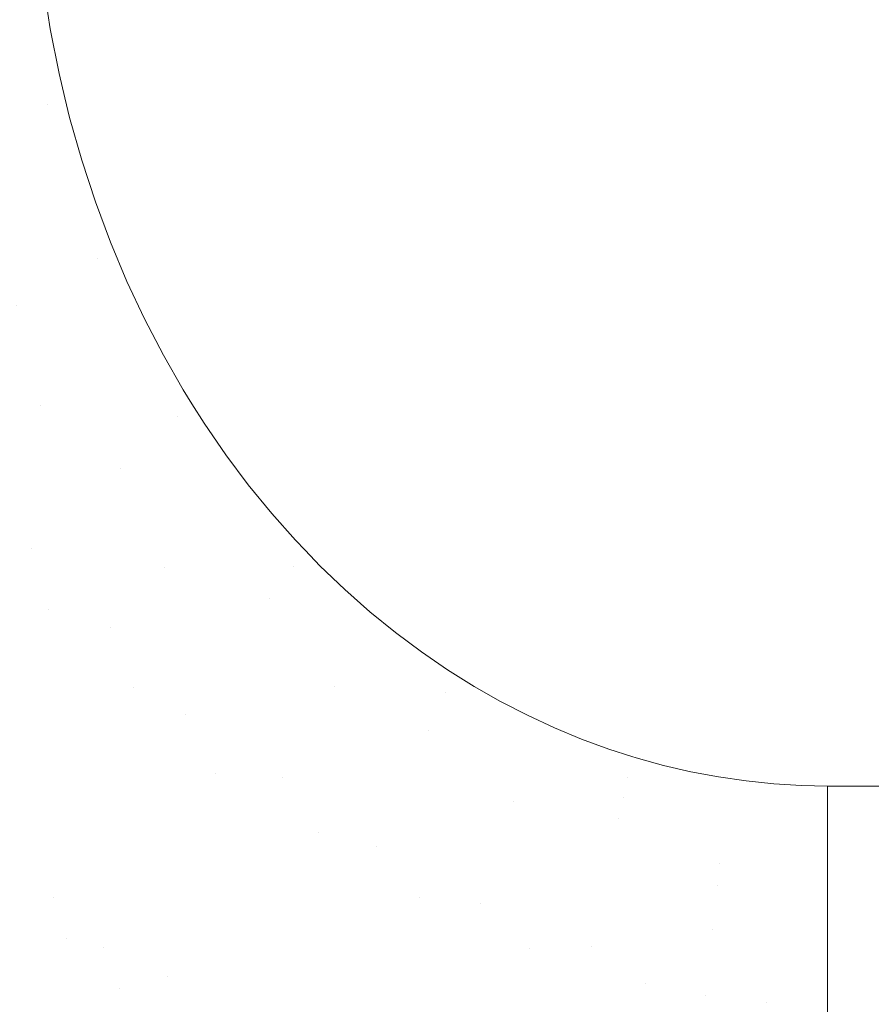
# Model space of a CAD drawing. Header units: centimetres. Extents: x -21.6 to 22.7, y 3.4 to 5.2.
# Tile 125 of 256: x -6.6273 to -6.5382, y 3.7774 to 3.8804. Entities that reach past the tile are written whole.
import ezdxf

# ---------------------------------------------------------------- set-up
doc = ezdxf.new("R2010")
doc.units = ezdxf.units.CM
doc.header["$LTSCALE"] = 2.54
doc.layers.add('Lucido design-1', color=7, linetype='Continuous')

# ---------------------------------------------------------------- blocks, each defined once
blk = doc.blocks.new('Gruppo-4-1')
at = {"color": 7, "linetype": 'Continuous', "lineweight": 9}
blk.add_3dface([(-21.50342, 5.10021, -1872.21551), (-21.50342, 3.50021, -1872.21551), (22.63035, 3.50021, -1872.21551), (22.63035, 5.10021, -1872.21551)], dxfattribs=at)
for points, invisible_edges in [([(-6.63073, 3.88605, -1872.61574), (-6.62887, 3.88635, -1872.61561), (-6.62617, 3.87096, -1872.61561), (-6.62797, 3.87033, -1872.61574)], 15), ([(-6.62438, 3.87159, -1872.61554), (-6.62617, 3.87096, -1872.61561), (-6.62887, 3.88635, -1872.61561), (-6.62703, 3.88664, -1872.61554)], 15), ([(-6.62486, 3.88419, -1872.61551), (-6.62412, 3.87944, -1872.61551), (-6.62703, 3.88664, -1872.61554)], 10), ([(-6.62412, 3.87944, -1872.61551), (-6.6232, 3.87477, -1872.61551), (-6.62438, 3.87159, -1872.61554), (-6.62703, 3.88664, -1872.61554)], 14), ([(-6.62518, 3.88694, -1872.61551), (7.75195, 3.8854, -1872.61551), (7.75122, 3.88043, -1872.61551), (7.75029, 3.87554, -1872.61551)], 9), ([(7.75029, 3.87554, -1872.61551), (7.74917, 3.87075, -1872.61551), (-6.62518, 3.88694, -1872.61551)], 10), ([(7.74917, 3.87075, -1872.61551), (7.74787, 3.86607, -1872.61551), (-6.62518, 3.88694, -1872.61551)], 10), ([(7.74787, 3.86607, -1872.61551), (7.74639, 3.86152, -1872.61551), (-6.62518, 3.88694, -1872.61551)], 10), ([(7.74639, 3.86152, -1872.61551), (7.74475, 3.85711, -1872.61551), (-6.62518, 3.88694, -1872.61551)], 10), ([(7.74475, 3.85711, -1872.61551), (7.74444, 3.8564, -1872.61551), (-6.62518, 3.88694, -1872.61551)], 10), ([(-6.62486, 3.88419, -1872.61551), (-6.62518, 3.88694, -1872.61551), (7.74444, 3.8564, -1872.61551)], 10), ([(-6.62412, 3.87944, -1872.61551), (-6.62486, 3.88419, -1872.61551), (7.74444, 3.8564, -1872.61551)], 10), ([(7.74444, 3.8564, -1872.61551), (-6.62259, 3.87222, -1872.61551), (-6.6232, 3.87477, -1872.61551), (-6.62412, 3.87944, -1872.61551)], 9), ([(-6.6232, 3.87477, -1872.61551), (-6.62259, 3.87222, -1872.61551), (-6.62438, 3.87159, -1872.61554)], 10), ([(-6.61919, 3.85542, -1872.61554), (-6.62086, 3.85444, -1872.61561), (-6.62617, 3.87096, -1872.61561), (-6.62438, 3.87159, -1872.61554)], 15), ([(-6.62438, 3.87159, -1872.61554), (-6.62259, 3.87222, -1872.61551), (-6.6221, 3.87018, -1872.61551)], 9), ([(-6.6221, 3.87018, -1872.61551), (-6.62083, 3.86571, -1872.61551), (-6.62438, 3.87159, -1872.61554)], 10), ([(-6.62083, 3.86571, -1872.61551), (-6.6194, 3.86135, -1872.61551), (-6.61919, 3.85542, -1872.61554), (-6.62438, 3.87159, -1872.61554)], 14), ([(-6.6221, 3.87018, -1872.61551), (-6.62259, 3.87222, -1872.61551), (7.74444, 3.8564, -1872.61551)], 10), ([(-6.62797, 3.87033, -1872.61574), (-6.62617, 3.87096, -1872.61561), (-6.62086, 3.85444, -1872.61561), (-6.62255, 3.85345, -1872.61574)], 15), ([(-6.63161, 3.86906, -1872.61615), (-6.62978, 3.8697, -1872.61592), (-6.62425, 3.85245, -1872.61592), (-6.62595, 3.85145, -1872.61615)], 15), ([(-6.62255, 3.85345, -1872.61574), (-6.62425, 3.85245, -1872.61592), (-6.62978, 3.8697, -1872.61592), (-6.62797, 3.87033, -1872.61574)], 15), ([(-6.62083, 3.86571, -1872.61551), (-6.6221, 3.87018, -1872.61551), (7.74444, 3.8564, -1872.61551)], 10), ([(-6.62595, 3.85145, -1872.61615), (-6.62767, 3.85045, -1872.61644), (-6.63344, 3.86841, -1872.61644), (-6.63161, 3.86906, -1872.61615)], 15), ([(-6.6194, 3.86135, -1872.61551), (-6.62083, 3.86571, -1872.61551), (7.74444, 3.8564, -1872.61551)], 10), ([(-6.61783, 3.85712, -1872.61551), (-6.6194, 3.86135, -1872.61551), (7.74444, 3.8564, -1872.61551)], 10), ([(-6.6194, 3.86135, -1872.61551), (-6.61783, 3.85712, -1872.61551), (-6.61919, 3.85542, -1872.61554)], 10), ([(-6.61919, 3.85542, -1872.61554), (-6.61783, 3.85712, -1872.61551), (-6.61611, 3.85303, -1872.61551)], 9), ([(-6.61611, 3.85303, -1872.61551), (-6.61783, 3.85712, -1872.61551), (7.74444, 3.8564, -1872.61551)], 10), ([(-6.61426, 3.84909, -1872.61551), (-6.61611, 3.85303, -1872.61551), (7.74444, 3.8564, -1872.61551)], 10), ([(-6.61229, 3.8453, -1872.61551), (-6.61426, 3.84909, -1872.61551), (7.74444, 3.8564, -1872.61551)], 10), ([(7.74444, 3.8564, -1872.61551), (-6.6093, 3.84022, -1872.61551), (-6.61021, 3.84167, -1872.61551), (-6.61229, 3.8453, -1872.61551)], 9), ([(-6.60803, 3.8382, -1872.61551), (-6.6093, 3.84022, -1872.61551), (7.74444, 3.8564, -1872.61551)], 10), ([(-6.60576, 3.83489, -1872.61551), (-6.60803, 3.8382, -1872.61551), (7.74444, 3.8564, -1872.61551)], 10), ([(-6.6034, 3.83175, -1872.61551), (-6.60576, 3.83489, -1872.61551), (7.74444, 3.8564, -1872.61551)], 10), ([(7.74444, 3.8564, -1872.61551), (-6.59846, 3.82593, -1872.61551), (-6.60095, 3.82874, -1872.61551), (-6.6034, 3.83175, -1872.61551)], 9), ([(7.74444, 3.8564, -1872.61551), (-6.59746, 3.82488, -1872.61551), (-6.59846, 3.82593, -1872.61551)], 9), ([(-6.59592, 3.82327, -1872.61551), (-6.59746, 3.82488, -1872.61551), (7.74444, 3.8564, -1872.61551)], 10), ([(-6.59332, 3.82078, -1872.61551), (-6.59592, 3.82327, -1872.61551), (7.74444, 3.8564, -1872.61551)], 10), ([(-6.59068, 3.81845, -1872.61551), (-6.59332, 3.82078, -1872.61551), (7.74444, 3.8564, -1872.61551)], 10), ([(-6.588, 3.81627, -1872.61551), (-6.59068, 3.81845, -1872.61551), (7.74444, 3.8564, -1872.61551)], 10), ([(-6.58529, 3.81425, -1872.61551), (-6.588, 3.81627, -1872.61551), (7.74444, 3.8564, -1872.61551)], 10), ([(-6.58255, 3.81237, -1872.61551), (-6.58529, 3.81425, -1872.61551), (7.74444, 3.8564, -1872.61551)], 10), ([(-6.57978, 3.81064, -1872.61551), (-6.58255, 3.81237, -1872.61551), (7.74444, 3.8564, -1872.61551)], 10), ([(-6.577, 3.80906, -1872.61551), (-6.57978, 3.81064, -1872.61551), (7.74444, 3.8564, -1872.61551)], 10), ([(-6.57419, 3.80761, -1872.61551), (-6.577, 3.80906, -1872.61551), (7.74444, 3.8564, -1872.61551)], 10), ([(-6.57137, 3.8063, -1872.61551), (-6.57419, 3.80761, -1872.61551), (7.74444, 3.8564, -1872.61551)], 10), ([(-6.56854, 3.80512, -1872.61551), (-6.57137, 3.8063, -1872.61551), (7.74444, 3.8564, -1872.61551)], 10), ([(7.74444, 3.8564, -1872.61551), (-6.56328, 3.8033, -1872.61551), (-6.56569, 3.80407, -1872.61551), (-6.56854, 3.80512, -1872.61551)], 9), ([(-6.56328, 3.8033, -1872.61551), (7.74444, 3.8564, -1872.61551), (7.66975, 3.80021, -1872.61551), (-6.54282, 3.80021, -1872.61551)], 11), ([(-6.61079, 3.83888, -1872.61554), (-6.61228, 3.83754, -1872.61561), (-6.62086, 3.85444, -1872.61561), (-6.61919, 3.85542, -1872.61554)], 15), ([(-6.61611, 3.85303, -1872.61551), (-6.61426, 3.84909, -1872.61551), (-6.61919, 3.85542, -1872.61554)], 10), ([(-6.61426, 3.84909, -1872.61551), (-6.61229, 3.8453, -1872.61551), (-6.61079, 3.83888, -1872.61554), (-6.61919, 3.85542, -1872.61554)], 14), ([(-6.62255, 3.85345, -1872.61574), (-6.62086, 3.85444, -1872.61561), (-6.61228, 3.83754, -1872.61561), (-6.61378, 3.83618, -1872.61574)], 15), ([(-6.61378, 3.83618, -1872.61574), (-6.61529, 3.83482, -1872.61592), (-6.62425, 3.85245, -1872.61592), (-6.62255, 3.85345, -1872.61574)], 15), ([(-6.62595, 3.85145, -1872.61615), (-6.62425, 3.85245, -1872.61592), (-6.61529, 3.83482, -1872.61592), (-6.61681, 3.83345, -1872.61615)], 15), ([(-6.61681, 3.83345, -1872.61615), (-6.61834, 3.83207, -1872.61644), (-6.62767, 3.85045, -1872.61644), (-6.62595, 3.85145, -1872.61615)], 15), ([(-6.62513, 3.84004, -1872.61678), (-6.62939, 3.84943, -1872.61678), (-6.62767, 3.85045, -1872.61644)], 11), ([(-6.62767, 3.85045, -1872.61644), (-6.61834, 3.83207, -1872.61644), (-6.62513, 3.84004, -1872.61678)], 11), ([(-6.62678, 3.83883, -1872.61718), (-6.63113, 3.84842, -1872.61718), (-6.62939, 3.84943, -1872.61678), (-6.62513, 3.84004, -1872.61678)], 15), ([(-6.63286, 3.8474, -1872.61764), (-6.63113, 3.84842, -1872.61718), (-6.62678, 3.83883, -1872.61718), (-6.62843, 3.83763, -1872.61764)], 15), ([(-6.61229, 3.8453, -1872.61551), (-6.61021, 3.84167, -1872.61551), (-6.61079, 3.83888, -1872.61554)], 10), ([(-6.61021, 3.84167, -1872.61551), (-6.6093, 3.84022, -1872.61551), (-6.61079, 3.83888, -1872.61554)], 10), ([(-6.62513, 3.84004, -1872.61678), (-6.61987, 3.83068, -1872.61678), (-6.62141, 3.82929, -1872.61718), (-6.62678, 3.83883, -1872.61718)], 15), ([(-6.61834, 3.83207, -1872.61644), (-6.61987, 3.83068, -1872.61678), (-6.62513, 3.84004, -1872.61678)], 11), ([(-6.61079, 3.83888, -1872.61554), (-6.6093, 3.84022, -1872.61551), (-6.60803, 3.8382, -1872.61551)], 9), ([(-6.62843, 3.83763, -1872.61764), (-6.62678, 3.83883, -1872.61718), (-6.62141, 3.82929, -1872.61718), (-6.62296, 3.8279, -1872.61764)], 15), ([(-6.59869, 3.8232, -1872.61554), (-6.59991, 3.82151, -1872.61561), (-6.61228, 3.83754, -1872.61561), (-6.61079, 3.83888, -1872.61554)], 15), ([(-6.60803, 3.8382, -1872.61551), (-6.60576, 3.83489, -1872.61551), (-6.61079, 3.83888, -1872.61554)], 10), ([(-6.60576, 3.83489, -1872.61551), (-6.6034, 3.83175, -1872.61551), (-6.59869, 3.8232, -1872.61554), (-6.61079, 3.83888, -1872.61554)], 14), ([(-6.62296, 3.8279, -1872.61764), (-6.62451, 3.8265, -1872.61816), (-6.63008, 3.83642, -1872.61816), (-6.62843, 3.83763, -1872.61764)], 15), ([(-6.61378, 3.83618, -1872.61574), (-6.61228, 3.83754, -1872.61561), (-6.59991, 3.82151, -1872.61561), (-6.60114, 3.81981, -1872.61574)], 15), ([(-6.63174, 3.83521, -1872.61874), (-6.63008, 3.83642, -1872.61816), (-6.62451, 3.8265, -1872.61816), (-6.62606, 3.8251, -1872.61874)], 15), ([(-6.60114, 3.81981, -1872.61574), (-6.60238, 3.8181, -1872.61592), (-6.61529, 3.83482, -1872.61592), (-6.61378, 3.83618, -1872.61574)], 15), ([(-6.62606, 3.8251, -1872.61874), (-6.62761, 3.8237, -1872.61937), (-6.6334, 3.83399, -1872.61937), (-6.63174, 3.83521, -1872.61874)], 15), ([(-6.61681, 3.83345, -1872.61615), (-6.61529, 3.83482, -1872.61592), (-6.60238, 3.8181, -1872.61592), (-6.60363, 3.81638, -1872.61615)], 15), ([(-6.61215, 3.82313, -1872.61644), (-6.61834, 3.83207, -1872.61644), (-6.61681, 3.83345, -1872.61615)], 11), ([(-6.61681, 3.83345, -1872.61615), (-6.60363, 3.81638, -1872.61615), (-6.61215, 3.82313, -1872.61644)], 11), ([(-6.61356, 3.82157, -1872.61678), (-6.61987, 3.83068, -1872.61678), (-6.61834, 3.83207, -1872.61644), (-6.61215, 3.82313, -1872.61644)], 15), ([(-6.6034, 3.83175, -1872.61551), (-6.60095, 3.82874, -1872.61551), (-6.59869, 3.8232, -1872.61554)], 10), ([(-6.61497, 3.81999, -1872.61718), (-6.62141, 3.82929, -1872.61718), (-6.61987, 3.83068, -1872.61678), (-6.61356, 3.82157, -1872.61678)], 15), ([(-6.62296, 3.8279, -1872.61764), (-6.62141, 3.82929, -1872.61718), (-6.61497, 3.81999, -1872.61718), (-6.61639, 3.81842, -1872.61764)], 15), ([(-6.59869, 3.8232, -1872.61554), (-6.60095, 3.82874, -1872.61551), (-6.59846, 3.82593, -1872.61551)], 9), ([(-6.61639, 3.81842, -1872.61764), (-6.61781, 3.81683, -1872.61816), (-6.62451, 3.8265, -1872.61816), (-6.62296, 3.8279, -1872.61764)], 15), ([(-6.62606, 3.8251, -1872.61874), (-6.62451, 3.8265, -1872.61816), (-6.61781, 3.81683, -1872.61816), (-6.61924, 3.81525, -1872.61874)], 15), ([(-6.59846, 3.82593, -1872.61551), (-6.59746, 3.82488, -1872.61551), (-6.59869, 3.8232, -1872.61554)], 10), ([(-6.62428, 3.81864, -1872.61937), (-6.62761, 3.8237, -1872.61937), (-6.62606, 3.8251, -1872.61874)], 11), ([(-6.62606, 3.8251, -1872.61874), (-6.61924, 3.81525, -1872.61874), (-6.62428, 3.81864, -1872.61937)], 11), ([(-6.59869, 3.8232, -1872.61554), (-6.59746, 3.82488, -1872.61551), (-6.59592, 3.82327, -1872.61551)], 9), ([(-6.62577, 3.81715, -1872.62007), (-6.62916, 3.8223, -1872.62007), (-6.62761, 3.8237, -1872.61937), (-6.62428, 3.81864, -1872.61937)], 15), ([(-6.61215, 3.82313, -1872.61644), (-6.60489, 3.81465, -1872.61644), (-6.60615, 3.81291, -1872.61678), (-6.61356, 3.82157, -1872.61678)], 15), ([(-6.60363, 3.81638, -1872.61615), (-6.60489, 3.81465, -1872.61644), (-6.61215, 3.82313, -1872.61644)], 11), ([(-6.5828, 3.81002, -1872.61554), (-6.58368, 3.80804, -1872.61561), (-6.59991, 3.82151, -1872.61561), (-6.59869, 3.8232, -1872.61554)], 15), ([(-6.59592, 3.82327, -1872.61551), (-6.59332, 3.82078, -1872.61551), (-6.59869, 3.8232, -1872.61554)], 10), ([(-6.59332, 3.82078, -1872.61551), (-6.59068, 3.81845, -1872.61551), (-6.59869, 3.8232, -1872.61554)], 10), ([(-6.59068, 3.81845, -1872.61551), (-6.588, 3.81627, -1872.61551), (-6.5828, 3.81002, -1872.61554), (-6.59869, 3.8232, -1872.61554)], 14), ([(-6.62726, 3.81566, -1872.62083), (-6.63071, 3.82091, -1872.62083), (-6.62916, 3.8223, -1872.62007), (-6.62577, 3.81715, -1872.62007)], 15), ([(-6.61356, 3.82157, -1872.61678), (-6.60615, 3.81291, -1872.61678), (-6.60742, 3.81116, -1872.61718), (-6.61497, 3.81999, -1872.61718)], 15), ([(-6.60114, 3.81981, -1872.61574), (-6.59991, 3.82151, -1872.61561), (-6.58368, 3.80804, -1872.61561), (-6.58456, 3.80605, -1872.61574)], 15), ([(-6.62874, 3.81417, -1872.62165), (-6.63225, 3.81951, -1872.62165), (-6.63071, 3.82091, -1872.62083), (-6.62726, 3.81566, -1872.62083)], 15), ([(-6.61639, 3.81842, -1872.61764), (-6.61497, 3.81999, -1872.61718), (-6.60742, 3.81116, -1872.61718), (-6.60869, 3.80941, -1872.61764)], 15), ([(-6.5944, 3.81062, -1872.61592), (-6.60238, 3.8181, -1872.61592), (-6.60114, 3.81981, -1872.61574)], 11), ([(-6.60114, 3.81981, -1872.61574), (-6.58456, 3.80605, -1872.61574), (-6.5944, 3.81062, -1872.61592)], 11), ([(-6.62428, 3.81864, -1872.61937), (-6.62066, 3.81367, -1872.61937), (-6.62208, 3.81209, -1872.62007), (-6.62577, 3.81715, -1872.62007)], 15), ([(-6.61924, 3.81525, -1872.61874), (-6.62066, 3.81367, -1872.61937), (-6.62428, 3.81864, -1872.61937)], 11), ([(-6.60869, 3.80941, -1872.61764), (-6.60996, 3.80765, -1872.61816), (-6.61781, 3.81683, -1872.61816), (-6.61639, 3.81842, -1872.61764)], 15), ([(-6.60363, 3.81638, -1872.61615), (-6.60238, 3.8181, -1872.61592), (-6.5944, 3.81062, -1872.61592), (-6.59548, 3.80874, -1872.61615)], 15), ([(-6.62577, 3.81715, -1872.62007), (-6.62208, 3.81209, -1872.62007), (-6.6235, 3.81051, -1872.62083), (-6.62726, 3.81566, -1872.62083)], 15), ([(-6.61538, 3.8105, -1872.61874), (-6.61924, 3.81525, -1872.61874), (-6.61781, 3.81683, -1872.61816)], 11), ([(-6.61781, 3.81683, -1872.61816), (-6.60996, 3.80765, -1872.61816), (-6.61538, 3.8105, -1872.61874)], 11), ([(-6.59548, 3.80874, -1872.61615), (-6.59657, 3.80685, -1872.61644), (-6.60489, 3.81465, -1872.61644), (-6.60363, 3.81638, -1872.61615)], 15), ([(-6.588, 3.81627, -1872.61551), (-6.58529, 3.81425, -1872.61551), (-6.5828, 3.81002, -1872.61554)], 10), ([(-6.62726, 3.81566, -1872.62083), (-6.6235, 3.81051, -1872.62083), (-6.62492, 3.80893, -1872.62165), (-6.62874, 3.81417, -1872.62165)], 15), ([(-6.61674, 3.80882, -1872.61937), (-6.62066, 3.81367, -1872.61937), (-6.61924, 3.81525, -1872.61874), (-6.61538, 3.8105, -1872.61874)], 15), ([(-6.62874, 3.81417, -1872.62165), (-6.62492, 3.80893, -1872.62165), (-6.62633, 3.80736, -1872.62254), (-6.63022, 3.81269, -1872.62254)], 15), ([(-6.60615, 3.81291, -1872.61678), (-6.60489, 3.81465, -1872.61644), (-6.59657, 3.80685, -1872.61644), (-6.59766, 3.80495, -1872.61678)], 15), ([(-6.58529, 3.81425, -1872.61551), (-6.58255, 3.81237, -1872.61551), (-6.5828, 3.81002, -1872.61554)], 10), ([(-6.61809, 3.80715, -1872.62007), (-6.62208, 3.81209, -1872.62007), (-6.62066, 3.81367, -1872.61937), (-6.61674, 3.80882, -1872.61937)], 15), ([(-6.59766, 3.80495, -1872.61678), (-6.59876, 3.80305, -1872.61718), (-6.60742, 3.81116, -1872.61718), (-6.60615, 3.81291, -1872.61678)], 15), ([(-6.63169, 3.81122, -1872.62348), (-6.63022, 3.81269, -1872.62254), (-6.62633, 3.80736, -1872.62254), (-6.62774, 3.8058, -1872.62348)], 15), ([(-6.61944, 3.80548, -1872.62083), (-6.6235, 3.81051, -1872.62083), (-6.62208, 3.81209, -1872.62007), (-6.61809, 3.80715, -1872.62007)], 15), ([(-6.5828, 3.81002, -1872.61554), (-6.58255, 3.81237, -1872.61551), (-6.57978, 3.81064, -1872.61551)], 9), ([(-6.60869, 3.80941, -1872.61764), (-6.60742, 3.81116, -1872.61718), (-6.59876, 3.80305, -1872.61718), (-6.59986, 3.80114, -1872.61764)], 15), ([(-6.62078, 3.80382, -1872.62165), (-6.62492, 3.80893, -1872.62165), (-6.6235, 3.81051, -1872.62083), (-6.61944, 3.80548, -1872.62083)], 15), ([(-6.61538, 3.8105, -1872.61874), (-6.61124, 3.8059, -1872.61874), (-6.61251, 3.80414, -1872.61937), (-6.61674, 3.80882, -1872.61937)], 15), ([(-6.60996, 3.80765, -1872.61816), (-6.61124, 3.8059, -1872.61874), (-6.61538, 3.8105, -1872.61874)], 11), ([(-6.59548, 3.80874, -1872.61615), (-6.5944, 3.81062, -1872.61592), (-6.58545, 3.80405, -1872.61592), (-6.58634, 3.80203, -1872.61615)], 15), ([(-6.58456, 3.80605, -1872.61574), (-6.58545, 3.80405, -1872.61592), (-6.5944, 3.81062, -1872.61592)], 11), ([(-6.56374, 3.80114, -1872.61554), (-6.56419, 3.79897, -1872.61561), (-6.58368, 3.80804, -1872.61561), (-6.5828, 3.81002, -1872.61554)], 15), ([(-6.57978, 3.81064, -1872.61551), (-6.577, 3.80906, -1872.61551), (-6.5828, 3.81002, -1872.61554)], 10), ([(-6.577, 3.80906, -1872.61551), (-6.57419, 3.80761, -1872.61551), (-6.5828, 3.81002, -1872.61554)], 10), ([(-6.57419, 3.80761, -1872.61551), (-6.57137, 3.8063, -1872.61551), (-6.56374, 3.80114, -1872.61554), (-6.5828, 3.81002, -1872.61554)], 14), ([(-6.62212, 3.80216, -1872.62254), (-6.62633, 3.80736, -1872.62254), (-6.62492, 3.80893, -1872.62165), (-6.62078, 3.80382, -1872.62165)], 15), ([(-6.61674, 3.80882, -1872.61937), (-6.61251, 3.80414, -1872.61937), (-6.61378, 3.80238, -1872.62007), (-6.61809, 3.80715, -1872.62007)], 15), ([(-6.59986, 3.80114, -1872.61764), (-6.60096, 3.79922, -1872.61816), (-6.60996, 3.80765, -1872.61816), (-6.60869, 3.80941, -1872.61764)], 15), ([(-6.58634, 3.80203, -1872.61615), (-6.58724, 3.8, -1872.61644), (-6.59657, 3.80685, -1872.61644), (-6.59548, 3.80874, -1872.61615)], 15), ([(-6.60679, 3.80149, -1872.61874), (-6.61124, 3.8059, -1872.61874), (-6.60996, 3.80765, -1872.61816)], 11), ([(-6.60996, 3.80765, -1872.61816), (-6.60096, 3.79922, -1872.61816), (-6.60679, 3.80149, -1872.61874)], 11), ([(-6.58456, 3.80605, -1872.61574), (-6.58368, 3.80804, -1872.61561), (-6.56419, 3.79897, -1872.61561), (-6.56466, 3.79678, -1872.61574)], 15), ([(-6.62774, 3.8058, -1872.62348), (-6.62633, 3.80736, -1872.62254), (-6.62212, 3.80216, -1872.62254), (-6.62346, 3.80051, -1872.62348)], 15), ([(-6.61809, 3.80715, -1872.62007), (-6.61378, 3.80238, -1872.62007), (-6.61506, 3.80063, -1872.62083), (-6.61944, 3.80548, -1872.62083)], 15), ([(-6.59766, 3.80495, -1872.61678), (-6.59657, 3.80685, -1872.61644), (-6.58724, 3.8, -1872.61644), (-6.58815, 3.79797, -1872.61678)], 15), ([(-6.62346, 3.80051, -1872.62348), (-6.62478, 3.79887, -1872.62449), (-6.62914, 3.80424, -1872.62449), (-6.62774, 3.8058, -1872.62348)], 15), ([(-6.60799, 3.79965, -1872.61937), (-6.61251, 3.80414, -1872.61937), (-6.61124, 3.8059, -1872.61874), (-6.60679, 3.80149, -1872.61874)], 15), ([(-6.57564, 3.79863, -1872.61592), (-6.58545, 3.80405, -1872.61592), (-6.58456, 3.80605, -1872.61574)], 11), ([(-6.58456, 3.80605, -1872.61574), (-6.56466, 3.79678, -1872.61574), (-6.57564, 3.79863, -1872.61592)], 11), ([(-6.57137, 3.8063, -1872.61551), (-6.56854, 3.80512, -1872.61551), (-6.56374, 3.80114, -1872.61554)], 10), ([(-6.61944, 3.80548, -1872.62083), (-6.61506, 3.80063, -1872.62083), (-6.61633, 3.79888, -1872.62165), (-6.62078, 3.80382, -1872.62165)], 15), ([(-6.58815, 3.79797, -1872.61678), (-6.58905, 3.79592, -1872.61718), (-6.59876, 3.80305, -1872.61718), (-6.59766, 3.80495, -1872.61678)], 15), ([(-6.56854, 3.80512, -1872.61551), (-6.56569, 3.80407, -1872.61551), (-6.56374, 3.80114, -1872.61554)], 10), ([(-6.63052, 3.8027, -1872.62556), (-6.62914, 3.80424, -1872.62449), (-6.62478, 3.79887, -1872.62449), (-6.6261, 3.79724, -1872.62556)], 15), ([(-6.62078, 3.80382, -1872.62165), (-6.61633, 3.79888, -1872.62165), (-6.61759, 3.79714, -1872.62254), (-6.62212, 3.80216, -1872.62254)], 15), ([(-6.60918, 3.79781, -1872.62007), (-6.61378, 3.80238, -1872.62007), (-6.61251, 3.80414, -1872.61937), (-6.60799, 3.79965, -1872.61937)], 15), ([(-6.58634, 3.80203, -1872.61615), (-6.58545, 3.80405, -1872.61592), (-6.57564, 3.79863, -1872.61592), (-6.57633, 3.7965, -1872.61615)], 15), ([(-6.56569, 3.80407, -1872.61551), (-6.56328, 3.8033, -1872.61551), (-6.56374, 3.80114, -1872.61554)], 10), ([(-6.6261, 3.79724, -1872.62556), (-6.62741, 3.79563, -1872.62669), (-6.6319, 3.80117, -1872.62669), (-6.63052, 3.8027, -1872.62556)], 15), ([(-6.59986, 3.80114, -1872.61764), (-6.59876, 3.80305, -1872.61718), (-6.58905, 3.79592, -1872.61718), (-6.58996, 3.79387, -1872.61764)], 15), ([(-6.56374, 3.80114, -1872.61554), (-6.56328, 3.8033, -1872.61551), (-6.56283, 3.80315, -1872.61551)], 9), ([(-6.56283, 3.80315, -1872.61551), (-6.55997, 3.80236, -1872.61551), (-6.56374, 3.80114, -1872.61554)], 10), ([(-6.56328, 3.8033, -1872.61551), (-6.54282, 3.80021, -1872.61551), (-6.54553, 3.80027, -1872.61551)], 9), ([(-6.56283, 3.80315, -1872.61551), (-6.56328, 3.8033, -1872.61551), (-6.54553, 3.80027, -1872.61551)], 10), ([(-6.55997, 3.80236, -1872.61551), (-6.56283, 3.80315, -1872.61551), (-6.54553, 3.80027, -1872.61551)], 10), ([(-6.62346, 3.80051, -1872.62348), (-6.62212, 3.80216, -1872.62254), (-6.61759, 3.79714, -1872.62254), (-6.61885, 3.7954, -1872.62348)], 15), ([(-6.61037, 3.79597, -1872.62083), (-6.61506, 3.80063, -1872.62083), (-6.61378, 3.80238, -1872.62007), (-6.60918, 3.79781, -1872.62007)], 15), ([(-6.60679, 3.80149, -1872.61874), (-6.60207, 3.7973, -1872.61874), (-6.60317, 3.79539, -1872.61937), (-6.60799, 3.79965, -1872.61937)], 15), ([(-6.60096, 3.79922, -1872.61816), (-6.60207, 3.7973, -1872.61874), (-6.60679, 3.80149, -1872.61874)], 11), ([(-6.57633, 3.7965, -1872.61615), (-6.57702, 3.79436, -1872.61644), (-6.58724, 3.8, -1872.61644), (-6.58634, 3.80203, -1872.61615)], 15), ([(-6.55997, 3.80236, -1872.61551), (-6.55709, 3.8017, -1872.61551), (-6.56374, 3.80114, -1872.61554)], 10), ([(-6.55709, 3.8017, -1872.61551), (-6.55421, 3.80116, -1872.61551), (-6.56374, 3.80114, -1872.61554)], 10), ([(-6.55709, 3.8017, -1872.61551), (-6.55997, 3.80236, -1872.61551), (-6.54553, 3.80027, -1872.61551)], 10), ([(-6.55421, 3.80116, -1872.61551), (-6.55709, 3.8017, -1872.61551), (-6.54553, 3.80027, -1872.61551)], 10), ([(-6.61885, 3.7954, -1872.62348), (-6.6201, 3.79368, -1872.62449), (-6.62478, 3.79887, -1872.62449), (-6.62346, 3.80051, -1872.62348)], 15), ([(-6.61633, 3.79888, -1872.62165), (-6.61506, 3.80063, -1872.62083), (-6.61037, 3.79597, -1872.62083), (-6.61155, 3.79414, -1872.62165)], 15), ([(-6.59605, 3.79537, -1872.61816), (-6.60096, 3.79922, -1872.61816), (-6.59986, 3.80114, -1872.61764)], 11), ([(-6.59986, 3.80114, -1872.61764), (-6.58996, 3.79387, -1872.61764), (-6.59605, 3.79537, -1872.61816)], 11), ([(-6.56419, 3.79897, -1872.61561), (-6.56374, 3.80114, -1872.61554), (-6.54282, 3.79799, -1872.61556)], 11), ([(-6.55421, 3.80116, -1872.61551), (-6.55133, 3.80074, -1872.61551), (-6.54282, 3.79799, -1872.61556), (-6.56374, 3.80114, -1872.61554)], 14), ([(-6.54553, 3.80027, -1872.61551), (-6.54843, 3.80044, -1872.61551), (-6.55133, 3.80074, -1872.61551), (-6.55421, 3.80116, -1872.61551)], 8), ([(-6.55133, 3.80074, -1872.61551), (-6.54843, 3.80044, -1872.61551), (-6.54282, 3.79799, -1872.61556)], 10), ([(-6.54282, 3.79799, -1872.61556), (-6.54843, 3.80044, -1872.61551), (-6.54553, 3.80027, -1872.61551)], 9), ([(-6.60799, 3.79965, -1872.61937), (-6.60317, 3.79539, -1872.61937), (-6.60427, 3.79347, -1872.62007), (-6.60918, 3.79781, -1872.62007)], 15), ([(-6.58815, 3.79797, -1872.61678), (-6.58724, 3.8, -1872.61644), (-6.57702, 3.79436, -1872.61644), (-6.57771, 3.7922, -1872.61678)], 15), ([(-6.54553, 3.80027, -1872.61551), (-6.54282, 3.80021, -1872.61551), (-6.54282, 3.79799, -1872.61556)], 8), ([(-6.54282, 3.79799, -1872.61556), (-6.54282, 3.80021, -1872.61551), (7.66975, 3.80021, -1872.61551), (7.66975, 3.79799, -1872.61556)], 8), ([(-6.6261, 3.79724, -1872.62556), (-6.62478, 3.79887, -1872.62449), (-6.6201, 3.79368, -1872.62449), (-6.62134, 3.79196, -1872.62556)], 15), ([(-6.61155, 3.79414, -1872.62165), (-6.61274, 3.79232, -1872.62254), (-6.61759, 3.79714, -1872.62254), (-6.61633, 3.79888, -1872.62165)], 15), ([(-6.59706, 3.79338, -1872.61874), (-6.60207, 3.7973, -1872.61874), (-6.60096, 3.79922, -1872.61816), (-6.59605, 3.79537, -1872.61816)], 15), ([(-6.57633, 3.7965, -1872.61615), (-6.57564, 3.79863, -1872.61592), (-6.56512, 3.79458, -1872.61592), (-6.56559, 3.79236, -1872.61615)], 15), ([(-6.56466, 3.79678, -1872.61574), (-6.56512, 3.79458, -1872.61592), (-6.57564, 3.79863, -1872.61592)], 11), ([(-6.56466, 3.79678, -1872.61574), (-6.56419, 3.79897, -1872.61561), (-6.54282, 3.79585, -1872.61561)], 11), ([(-6.54282, 3.79799, -1872.61556), (-6.54282, 3.79585, -1872.61561), (-6.56419, 3.79897, -1872.61561)], 10), ([(-6.60918, 3.79781, -1872.62007), (-6.60427, 3.79347, -1872.62007), (-6.60537, 3.79156, -1872.62083), (-6.61037, 3.79597, -1872.62083)], 15), ([(-6.57771, 3.7922, -1872.61678), (-6.57841, 3.79004, -1872.61718), (-6.58905, 3.79592, -1872.61718), (-6.58815, 3.79797, -1872.61678)], 15), ([(7.66975, 3.79799, -1872.61556), (7.66975, 3.79585, -1872.61561), (-6.54282, 3.79585, -1872.61561), (-6.54282, 3.79799, -1872.61556)], 10), ([(-6.62134, 3.79196, -1872.62556), (-6.62257, 3.79027, -1872.62669), (-6.62741, 3.79563, -1872.62669), (-6.6261, 3.79724, -1872.62556)], 15), ([(-6.61885, 3.7954, -1872.62348), (-6.61759, 3.79714, -1872.62254), (-6.61274, 3.79232, -1872.62254), (-6.61391, 3.7905, -1872.62348)], 15), ([(-6.59807, 3.79139, -1872.61937), (-6.60317, 3.79539, -1872.61937), (-6.60207, 3.7973, -1872.61874), (-6.59706, 3.79338, -1872.61874)], 15), ([(-6.56559, 3.79236, -1872.61615), (-6.56606, 3.79014, -1872.61644), (-6.57702, 3.79436, -1872.61644), (-6.57633, 3.7965, -1872.61615)], 15), ([(-6.5541, 3.79207, -1872.61592), (-6.56512, 3.79458, -1872.61592), (-6.56466, 3.79678, -1872.61574)], 11), ([(-6.5541, 3.79207, -1872.61592), (-6.56466, 3.79678, -1872.61574), (-6.54282, 3.7935, -1872.61576)], 11), ([(-6.54282, 3.79585, -1872.61561), (-6.54282, 3.7935, -1872.61576), (-6.56466, 3.79678, -1872.61574)], 10), ([(-6.6287, 3.79403, -1872.62788), (-6.62741, 3.79563, -1872.62669), (-6.62257, 3.79027, -1872.62669), (-6.6238, 3.78858, -1872.62788)], 15), ([(-6.61391, 3.7905, -1872.62348), (-6.61508, 3.7887, -1872.62449), (-6.6201, 3.79368, -1872.62449), (-6.61885, 3.7954, -1872.62348)], 15), ([(-6.61155, 3.79414, -1872.62165), (-6.61037, 3.79597, -1872.62083), (-6.60537, 3.79156, -1872.62083), (-6.60647, 3.78965, -1872.62165)], 15), ([(-6.59908, 3.7894, -1872.62007), (-6.60427, 3.79347, -1872.62007), (-6.60317, 3.79539, -1872.61937), (-6.59807, 3.79139, -1872.61937)], 15), ([(-6.59605, 3.79537, -1872.61816), (-6.59087, 3.79181, -1872.61816), (-6.59178, 3.78976, -1872.61874), (-6.59706, 3.79338, -1872.61874)], 15), ([(-6.58996, 3.79387, -1872.61764), (-6.59087, 3.79181, -1872.61816), (-6.59605, 3.79537, -1872.61816)], 11), ([(-6.58996, 3.79387, -1872.61764), (-6.58905, 3.79592, -1872.61718), (-6.57841, 3.79004, -1872.61718), (-6.57911, 3.78788, -1872.61764)], 15), ([(7.66975, 3.79585, -1872.61561), (7.66975, 3.7915, -1872.61589), (-6.54282, 3.7915, -1872.61589), (-6.54282, 3.7935, -1872.61576)], 10), ([(-6.54282, 3.7935, -1872.61576), (-6.54282, 3.79585, -1872.61561), (7.66975, 3.79585, -1872.61561)], 10), ([(-6.57771, 3.7922, -1872.61678), (-6.57702, 3.79436, -1872.61644), (-6.56606, 3.79014, -1872.61644), (-6.56653, 3.7879, -1872.61678)], 15), ([(-6.56559, 3.79236, -1872.61615), (-6.56512, 3.79458, -1872.61592), (-6.5541, 3.79207, -1872.61592), (-6.55434, 3.78981, -1872.61615)], 15), ([(-6.6238, 3.78858, -1872.62788), (-6.625, 3.78692, -1872.62913), (-6.62999, 3.79244, -1872.62913), (-6.6287, 3.79403, -1872.62788)], 15), ([(-6.62134, 3.79196, -1872.62556), (-6.6201, 3.79368, -1872.62449), (-6.61508, 3.7887, -1872.62449), (-6.61624, 3.7869, -1872.62556)], 15), ([(-6.60647, 3.78965, -1872.62165), (-6.60757, 3.78775, -1872.62254), (-6.61274, 3.79232, -1872.62254), (-6.61155, 3.79414, -1872.62165)], 15), ([(-6.60009, 3.78741, -1872.62083), (-6.60537, 3.79156, -1872.62083), (-6.60427, 3.79347, -1872.62007), (-6.59908, 3.7894, -1872.62007)], 15), ([(-6.59706, 3.79338, -1872.61874), (-6.59178, 3.78976, -1872.61874), (-6.5927, 3.7877, -1872.61937), (-6.59807, 3.79139, -1872.61937)], 15), ([(-6.58545, 3.78858, -1872.61816), (-6.59087, 3.79181, -1872.61816), (-6.58996, 3.79387, -1872.61764)], 11), ([(-6.58996, 3.79387, -1872.61764), (-6.57911, 3.78788, -1872.61764), (-6.58545, 3.78858, -1872.61816)], 11), ([(-6.54282, 3.7935, -1872.61576), (-6.54282, 3.7915, -1872.61589), (-6.5541, 3.79207, -1872.61592)], 10), ([(-6.62999, 3.79244, -1872.62913), (-6.625, 3.78692, -1872.62913), (-6.62877, 3.78804, -1872.63044)], 11), ([(-6.61391, 3.7905, -1872.62348), (-6.61274, 3.79232, -1872.62254), (-6.60757, 3.78775, -1872.62254), (-6.60866, 3.78585, -1872.62348)], 15), ([(-6.56653, 3.7879, -1872.61678), (-6.567, 3.78565, -1872.61718), (-6.57841, 3.79004, -1872.61718), (-6.57771, 3.7922, -1872.61678)], 15), ([(-6.55434, 3.78981, -1872.61615), (-6.55458, 3.78753, -1872.61644), (-6.56606, 3.79014, -1872.61644), (-6.56559, 3.79236, -1872.61615)], 15), ([(-6.61624, 3.7869, -1872.62556), (-6.6174, 3.78513, -1872.62669), (-6.62257, 3.79027, -1872.62669), (-6.62134, 3.79196, -1872.62556)], 15), ([(-6.60647, 3.78965, -1872.62165), (-6.60537, 3.79156, -1872.62083), (-6.60009, 3.78741, -1872.62083), (-6.60109, 3.78543, -1872.62165)], 15), ([(-6.59807, 3.79139, -1872.61937), (-6.5927, 3.7877, -1872.61937), (-6.59361, 3.78564, -1872.62007), (-6.59908, 3.7894, -1872.62007)], 15), ([(-6.58626, 3.78646, -1872.61874), (-6.59178, 3.78976, -1872.61874), (-6.59087, 3.79181, -1872.61816), (-6.58545, 3.78858, -1872.61816)], 15), ([(-6.55434, 3.78981, -1872.61615), (-6.5541, 3.79207, -1872.61592), (-6.54282, 3.79123, -1872.61592)], 11), ([(-6.54282, 3.79123, -1872.61592), (-6.54282, 3.78716, -1872.61637), (-6.55434, 3.78981, -1872.61615)], 10), ([(-6.54282, 3.7915, -1872.61589), (-6.54282, 3.79123, -1872.61592), (-6.5541, 3.79207, -1872.61592)], 10), ([(7.66975, 3.7915, -1872.61589), (7.66975, 3.78716, -1872.61637), (-6.54282, 3.78716, -1872.61637), (-6.54282, 3.79123, -1872.61592)], 10), ([(-6.54282, 3.79123, -1872.61592), (-6.54282, 3.7915, -1872.61589), (7.66975, 3.7915, -1872.61589)], 10), ([(-6.6238, 3.78858, -1872.62788), (-6.62257, 3.79027, -1872.62669), (-6.6174, 3.78513, -1872.62669), (-6.61854, 3.78336, -1872.62788)], 15), ([(-6.60866, 3.78585, -1872.62348), (-6.60974, 3.78397, -1872.62449), (-6.61508, 3.7887, -1872.62449), (-6.61391, 3.7905, -1872.62348)], 15), ([(-6.56653, 3.7879, -1872.61678), (-6.56606, 3.79014, -1872.61644), (-6.55458, 3.78753, -1872.61644), (-6.55481, 3.78524, -1872.61678)], 15), ([(-6.60109, 3.78543, -1872.62165), (-6.6021, 3.78346, -1872.62254), (-6.60757, 3.78775, -1872.62254), (-6.60647, 3.78965, -1872.62165)], 15), ([(-6.59908, 3.7894, -1872.62007), (-6.59361, 3.78564, -1872.62007), (-6.59452, 3.78359, -1872.62083), (-6.60009, 3.78741, -1872.62083)], 15), ([(-6.58707, 3.78434, -1872.61937), (-6.5927, 3.7877, -1872.61937), (-6.59178, 3.78976, -1872.61874), (-6.58626, 3.78646, -1872.61874)], 15), ([(-6.57911, 3.78788, -1872.61764), (-6.57841, 3.79004, -1872.61718), (-6.567, 3.78565, -1872.61718), (-6.56748, 3.7834, -1872.61764)], 15), ([(-6.54282, 3.78716, -1872.61637), (-6.55458, 3.78753, -1872.61644), (-6.55434, 3.78981, -1872.61615)], 11), ([(-6.62877, 3.78804, -1872.63044), (-6.6262, 3.78527, -1872.63044), (-6.62738, 3.78364, -1872.63181), (-6.62999, 3.78646, -1872.63181)], 15), ([(-6.625, 3.78692, -1872.62913), (-6.6262, 3.78527, -1872.63044), (-6.62877, 3.78804, -1872.63044)], 11), ([(-6.62238, 3.78424, -1872.62913), (-6.625, 3.78692, -1872.62913), (-6.6238, 3.78858, -1872.62788)], 11), ([(-6.6238, 3.78858, -1872.62788), (-6.61854, 3.78336, -1872.62788), (-6.62238, 3.78424, -1872.62913)], 11), ([(-6.61624, 3.7869, -1872.62556), (-6.61508, 3.7887, -1872.62449), (-6.60974, 3.78397, -1872.62449), (-6.61082, 3.7821, -1872.62556)], 15), ([(-6.58545, 3.78858, -1872.61816), (-6.57981, 3.78571, -1872.61816), (-6.58051, 3.78353, -1872.61874), (-6.58626, 3.78646, -1872.61874)], 15), ([(-6.57911, 3.78788, -1872.61764), (-6.57981, 3.78571, -1872.61816), (-6.58545, 3.78858, -1872.61816)], 11), ([(-6.60866, 3.78585, -1872.62348), (-6.60757, 3.78775, -1872.62254), (-6.6021, 3.78346, -1872.62254), (-6.60309, 3.78149, -1872.62348)], 15), ([(-6.60109, 3.78543, -1872.62165), (-6.60009, 3.78741, -1872.62083), (-6.59452, 3.78359, -1872.62083), (-6.59543, 3.78154, -1872.62165)], 15), ([(-6.59361, 3.78564, -1872.62007), (-6.5927, 3.7877, -1872.61937), (-6.58707, 3.78434, -1872.61937), (-6.58788, 3.78222, -1872.62007)], 15), ([(-6.57397, 3.78322, -1872.61816), (-6.57981, 3.78571, -1872.61816), (-6.57911, 3.78788, -1872.61764)], 11), ([(-6.57911, 3.78788, -1872.61764), (-6.56748, 3.7834, -1872.61764), (-6.57397, 3.78322, -1872.61816)], 11), ([(-6.55481, 3.78524, -1872.61678), (-6.55505, 3.78294, -1872.61718), (-6.567, 3.78565, -1872.61718), (-6.56653, 3.7879, -1872.61678)], 15), ([(-6.55481, 3.78524, -1872.61678), (-6.55458, 3.78753, -1872.61644), (-6.54282, 3.78716, -1872.61637), (-6.54282, 3.78285, -1872.61703)], 11), ([(7.66975, 3.78285, -1872.61703), (-6.54282, 3.78285, -1872.61703), (-6.54282, 3.78716, -1872.61637), (7.66975, 3.78716, -1872.61637)], 5), ([(-6.62354, 3.78255, -1872.63044), (-6.6262, 3.78527, -1872.63044), (-6.625, 3.78692, -1872.62913), (-6.62238, 3.78424, -1872.62913)], 15), ([(-6.61082, 3.7821, -1872.62556), (-6.61188, 3.78025, -1872.62669), (-6.6174, 3.78513, -1872.62669), (-6.61624, 3.7869, -1872.62556)], 15), ([(-6.58626, 3.78646, -1872.61874), (-6.58051, 3.78353, -1872.61874), (-6.58122, 3.78136, -1872.61937), (-6.58707, 3.78434, -1872.61937)], 15), ([(-6.62468, 3.78088, -1872.63181), (-6.62738, 3.78364, -1872.63181), (-6.6262, 3.78527, -1872.63044), (-6.62354, 3.78255, -1872.63044)], 15), ([(-6.61854, 3.78336, -1872.62788), (-6.6174, 3.78513, -1872.62669), (-6.61188, 3.78025, -1872.62669), (-6.61294, 3.77841, -1872.62788)], 15), ([(-6.60309, 3.78149, -1872.62348), (-6.60408, 3.77954, -1872.62449), (-6.60974, 3.78397, -1872.62449), (-6.60866, 3.78585, -1872.62348)], 15), ([(-6.59543, 3.78154, -1872.62165), (-6.59633, 3.7795, -1872.62254), (-6.6021, 3.78346, -1872.62254), (-6.60109, 3.78543, -1872.62165)], 15), ([(-6.58788, 3.78222, -1872.62007), (-6.58869, 3.78011, -1872.62083), (-6.59452, 3.78359, -1872.62083), (-6.59361, 3.78564, -1872.62007)], 15), ([(-6.57456, 3.781, -1872.61874), (-6.58051, 3.78353, -1872.61874), (-6.57981, 3.78571, -1872.61816), (-6.57397, 3.78322, -1872.61816)], 15), ([(-6.56748, 3.7834, -1872.61764), (-6.567, 3.78565, -1872.61718), (-6.55505, 3.78294, -1872.61718), (-6.5553, 3.78063, -1872.61764)], 15), ([(-6.54282, 3.78285, -1872.61703), (-6.55505, 3.78294, -1872.61718), (-6.55481, 3.78524, -1872.61678)], 11), ([(-6.62238, 3.78424, -1872.62913), (-6.61967, 3.78162, -1872.62913), (-6.62079, 3.77989, -1872.63044), (-6.62354, 3.78255, -1872.63044)], 15), ([(-6.61854, 3.78336, -1872.62788), (-6.61967, 3.78162, -1872.62913), (-6.62238, 3.78424, -1872.62913)], 11), ([(-6.61082, 3.7821, -1872.62556), (-6.60974, 3.78397, -1872.62449), (-6.60408, 3.77954, -1872.62449), (-6.60507, 3.7776, -1872.62556)], 15), ([(-6.58788, 3.78222, -1872.62007), (-6.58707, 3.78434, -1872.61937), (-6.58122, 3.78136, -1872.61937), (-6.58192, 3.77918, -1872.62007)], 15), ([(-6.6258, 3.77924, -1872.63325), (-6.62854, 3.78204, -1872.63325), (-6.62738, 3.78364, -1872.63181), (-6.62468, 3.78088, -1872.63181)], 15), ([(-6.61687, 3.77907, -1872.62913), (-6.61967, 3.78162, -1872.62913), (-6.61854, 3.78336, -1872.62788)], 11), ([(-6.61854, 3.78336, -1872.62788), (-6.61294, 3.77841, -1872.62788), (-6.61687, 3.77907, -1872.62913)], 11), ([(-6.60309, 3.78149, -1872.62348), (-6.6021, 3.78346, -1872.62254), (-6.59633, 3.7795, -1872.62254), (-6.59723, 3.77747, -1872.62348)], 15), ([(-6.59543, 3.78154, -1872.62165), (-6.59452, 3.78359, -1872.62083), (-6.58869, 3.78011, -1872.62083), (-6.5895, 3.778, -1872.62165)], 15), ([(-6.57515, 3.77877, -1872.61937), (-6.58122, 3.78136, -1872.61937), (-6.58051, 3.78353, -1872.61874), (-6.57456, 3.781, -1872.61874)], 15), ([(-6.57397, 3.78322, -1872.61816), (-6.56796, 3.78114, -1872.61816), (-6.56843, 3.77888, -1872.61874), (-6.57456, 3.781, -1872.61874)], 15), ([(-6.56748, 3.7834, -1872.61764), (-6.56796, 3.78114, -1872.61816), (-6.57397, 3.78322, -1872.61816)], 11), ([(-6.5618, 3.7795, -1872.61816), (-6.56796, 3.78114, -1872.61816), (-6.56748, 3.7834, -1872.61764)], 11), ([(-6.56748, 3.7834, -1872.61764), (-6.5553, 3.78063, -1872.61764), (-6.5618, 3.7795, -1872.61816)], 11), ([(-6.5553, 3.78063, -1872.61764), (-6.55505, 3.78294, -1872.61718), (-6.54282, 3.78285, -1872.61703), (-6.54282, 3.77969, -1872.61766)], 11), ([(-6.62691, 3.77763, -1872.63473), (-6.62969, 3.78046, -1872.63473), (-6.62854, 3.78204, -1872.63325), (-6.6258, 3.77924, -1872.63325)], 15), ([(-6.62354, 3.78255, -1872.63044), (-6.62079, 3.77989, -1872.63044), (-6.62189, 3.77819, -1872.63181), (-6.62468, 3.78088, -1872.63181)], 15), ([(-6.60507, 3.7776, -1872.62556), (-6.60605, 3.77568, -1872.62669), (-6.61188, 3.78025, -1872.62669), (-6.61082, 3.7821, -1872.62556)], 15), ([(-6.58192, 3.77918, -1872.62007), (-6.58262, 3.77702, -1872.62083), (-6.58869, 3.78011, -1872.62083), (-6.58788, 3.78222, -1872.62007)], 15), ([(-6.54282, 3.77969, -1872.61766), (-6.54282, 3.78285, -1872.61703), (7.66975, 3.78285, -1872.61703), (7.66975, 3.77969, -1872.61766)], 10), ([(-6.62468, 3.78088, -1872.63181), (-6.62189, 3.77819, -1872.63181), (-6.62298, 3.77651, -1872.63325), (-6.6258, 3.77924, -1872.63325)], 15), ([(-6.61795, 3.77731, -1872.63044), (-6.62079, 3.77989, -1872.63044), (-6.61967, 3.78162, -1872.62913), (-6.61687, 3.77907, -1872.62913)], 15), ([(-6.59723, 3.77747, -1872.62348), (-6.59813, 3.77545, -1872.62449), (-6.60408, 3.77954, -1872.62449), (-6.60309, 3.78149, -1872.62348)], 15), ([(-6.5895, 3.778, -1872.62165), (-6.5903, 3.7759, -1872.62254), (-6.59633, 3.7795, -1872.62254), (-6.59543, 3.78154, -1872.62165)], 15), ([(-6.58192, 3.77918, -1872.62007), (-6.58122, 3.78136, -1872.61937), (-6.57515, 3.77877, -1872.61937), (-6.57574, 3.77655, -1872.62007)], 15), ([(-6.57456, 3.781, -1872.61874), (-6.56843, 3.77888, -1872.61874), (-6.56891, 3.77662, -1872.61937), (-6.57515, 3.77877, -1872.61937)], 15), ([(-6.56216, 3.77721, -1872.61874), (-6.56843, 3.77888, -1872.61874), (-6.56796, 3.78114, -1872.61816), (-6.5618, 3.7795, -1872.61816)], 15), ([(-6.628, 3.77604, -1872.63628), (-6.63081, 3.77891, -1872.63628), (-6.62969, 3.78046, -1872.63473), (-6.62691, 3.77763, -1872.63473)], 15), ([(-6.61901, 3.77557, -1872.63181), (-6.62189, 3.77819, -1872.63181), (-6.62079, 3.77989, -1872.63044), (-6.61795, 3.77731, -1872.63044)], 15), ([(-6.61002, 3.77605, -1872.62788), (-6.61294, 3.77841, -1872.62788), (-6.61188, 3.78025, -1872.62669)], 11), ([(-6.61188, 3.78025, -1872.62669), (-6.60605, 3.77568, -1872.62669), (-6.61002, 3.77605, -1872.62788)], 11), ([(-6.5895, 3.778, -1872.62165), (-6.58869, 3.78011, -1872.62083), (-6.58262, 3.77702, -1872.62083), (-6.58332, 3.77485, -1872.62165)], 15), ([(-6.5553, 3.78063, -1872.61764), (-6.55554, 3.77832, -1872.61816), (-6.5618, 3.7795, -1872.61816)], 11), ([(-6.55554, 3.77832, -1872.61816), (-6.5553, 3.78063, -1872.61764), (-6.54282, 3.77969, -1872.61766)], 11), ([(-6.6258, 3.77924, -1872.63325), (-6.62298, 3.77651, -1872.63325), (-6.62405, 3.77486, -1872.63473), (-6.62691, 3.77763, -1872.63473)], 15), ([(-6.61687, 3.77907, -1872.62913), (-6.61399, 3.77659, -1872.62913), (-6.61502, 3.7748, -1872.63044), (-6.61795, 3.77731, -1872.63044)], 15), ([(-6.61294, 3.77841, -1872.62788), (-6.61399, 3.77659, -1872.62913), (-6.61687, 3.77907, -1872.62913)], 11), ([(-6.60507, 3.7776, -1872.62556), (-6.60408, 3.77954, -1872.62449), (-6.59813, 3.77545, -1872.62449), (-6.59902, 3.77344, -1872.62556)], 15), ([(-6.59723, 3.77747, -1872.62348), (-6.59633, 3.7795, -1872.62254), (-6.5903, 3.7759, -1872.62254), (-6.5911, 3.77381, -1872.62348)], 15), ([(-6.57574, 3.77655, -1872.62007), (-6.57633, 3.77434, -1872.62083), (-6.58262, 3.77702, -1872.62083), (-6.58192, 3.77918, -1872.62007)], 15), ([(-6.57574, 3.77655, -1872.62007), (-6.57515, 3.77877, -1872.61937), (-6.56891, 3.77662, -1872.61937), (-6.56939, 3.77436, -1872.62007)], 15), ([(-6.56252, 3.77492, -1872.61937), (-6.56891, 3.77662, -1872.61937), (-6.56843, 3.77888, -1872.61874), (-6.56216, 3.77721, -1872.61874)], 15), ([(-6.5618, 3.7795, -1872.61816), (-6.55554, 3.77832, -1872.61816), (-6.55578, 3.776, -1872.61874), (-6.56216, 3.77721, -1872.61874)], 15), ([(-6.54282, 3.77969, -1872.61766), (-6.54282, 3.77857, -1872.61788), (-6.55554, 3.77832, -1872.61816)], 10), ([(7.66975, 3.77969, -1872.61766), (7.66975, 3.77857, -1872.61788), (-6.54282, 3.77857, -1872.61788), (-6.54282, 3.77969, -1872.61766)], 10), ([(-6.62006, 3.77385, -1872.63325), (-6.62298, 3.77651, -1872.63325), (-6.62189, 3.77819, -1872.63181), (-6.61901, 3.77557, -1872.63181)], 15), ([(-6.61102, 3.7742, -1872.62913), (-6.61399, 3.77659, -1872.62913), (-6.61294, 3.77841, -1872.62788), (-6.61002, 3.77605, -1872.62788)], 15), ([(-6.58332, 3.77485, -1872.62165), (-6.58402, 3.7727, -1872.62254), (-6.5903, 3.7759, -1872.62254), (-6.5895, 3.778, -1872.62165)], 15), ([(-6.54932, 3.77527, -1872.61874), (-6.55578, 3.776, -1872.61874), (-6.55554, 3.77832, -1872.61816), (-6.5492, 3.7776, -1872.61816)], 15), ([(-6.5492, 3.7776, -1872.61816), (-6.55554, 3.77832, -1872.61816), (-6.54282, 3.77857, -1872.61788)], 11), ([(-6.54282, 3.77857, -1872.61788), (-6.54282, 3.77737, -1872.61818), (-6.5492, 3.7776, -1872.61816)], 10), ([(-6.54282, 3.77737, -1872.61818), (-6.54282, 3.77857, -1872.61788), (7.66975, 3.77857, -1872.61788), (7.66975, 3.77737, -1872.61818)], 10), ([(-6.62691, 3.77763, -1872.63473), (-6.62405, 3.77486, -1872.63473), (-6.6251, 3.77324, -1872.63628), (-6.628, 3.77604, -1872.63628)], 15), ([(-6.59902, 3.77344, -1872.62556), (-6.5999, 3.77145, -1872.62669), (-6.60605, 3.77568, -1872.62669), (-6.60507, 3.7776, -1872.62556)], 15), ([(-6.5911, 3.77381, -1872.62348), (-6.59189, 3.77173, -1872.62449), (-6.59813, 3.77545, -1872.62449), (-6.59723, 3.77747, -1872.62348)], 15), ([(-6.5492, 3.7776, -1872.61816), (-6.54282, 3.77737, -1872.61818), (-6.54282, 3.77433, -1872.61892), (-6.54932, 3.77527, -1872.61874)], 13), ([(7.66975, 3.77737, -1872.61818), (7.66975, 3.77433, -1872.61892), (-6.54282, 3.77433, -1872.61892), (-6.54282, 3.77737, -1872.61818)], 10)]:
    blk.add_3dface(points, dxfattribs=dict(at, invisible_edges=invisible_edges))
blk = doc.blocks.new('Gruppo-5-1')
at = {"color": 7}
blk.add_blockref('Gruppo-4-1', (0, 0), dxfattribs=at)

msp = doc.modelspace()

# ---------------------------------------------------------------- block references
at = {"layer": 'Lucido design-1', "color": 7}
msp.add_blockref('Gruppo-5-1', (0, 0), dxfattribs=at)

doc.saveas('drawing.dxf')
